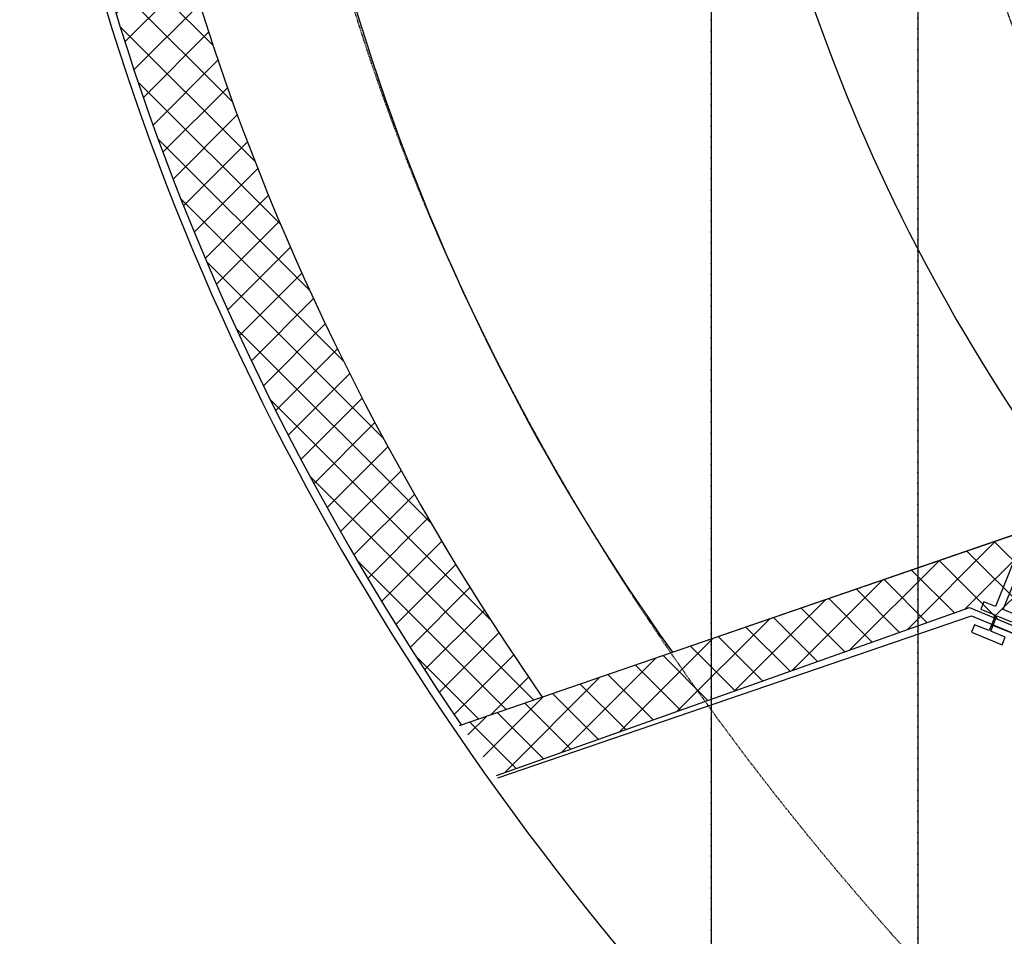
# Model space of a CAD drawing. Header units: metres. Extents: x 63115 to 703450, y -261936 to -53969.
# Tile 31 of 197: x 154745 to 155936, y -132265 to -131156. Entities that reach past the tile are written whole.
import ezdxf

# ---------------------------------------------------------------- set-up
doc = ezdxf.new("R2010")
doc.units = ezdxf.units.M
doc.linetypes.add('DASHDOT2', pattern=[12.7, 6.35, -3.175, 0, -3.175])
doc.linetypes.add('DASHED', pattern=[0.75, 0.5, -0.25])
doc.layers.add('_00_GO', color=7, linetype='Continuous', true_color=0x36c9b3, transparency=0.8)
for name, color, linetype in [('_01-STRAMIENEN', 253, 'DASHDOT2'), ('_02-section-thick', 3, 'Continuous'), ('_02Binnenwanden', 2, 'Continuous'), ('_03-PROJECTION', 1, 'Continuous'), ('_04-HIDDEN', 7, 'DASHED'), ('Make2D visible lines', 1, 'Continuous')]:
    doc.layers.add(name, color=color, linetype=linetype)
doc.layers.add('_01Hulplijnen', color=6, linetype='Continuous', plot=False)

# ---------------------------------------------------------------- blocks, each defined once
blk = doc.blocks.new('*U244')
at = {"layer": '_01-STRAMIENEN'}
for points in [[(-5100, 5487.4), (-5100, -4768.6)], [(-5350, 5394.8), (-5350, -4768.6)]]:
    blk.add_lwpolyline(points, dxfattribs=at)
blk.add_lwpolyline([(-5100, 0, 0.145418), (-4780.8, -1074.2, 0.10717), (-3648.9, -2193.2, 0.077335), (-2072, -2881.9, 0.064439), (0, -3150, 0.064439), (2072, -2881.9, 0.077335), (3648.9, -2193.2, 0.10717), (4780.8, -1074.2, 0.145418), (5100, 0, 0.145418), (4780.8, 1074.2, 0.10717), (3648.9, 2193.2, 0.077335), (2072, 2881.9, 0.064439), (0, 3150, 0.064439), (-2072, 2881.9, 0.077335), (-3648.9, 2193.2, 0.10717), (-4780.8, 1074.2, 0.145418)], format="xyb", close=True, dxfattribs=at)
at = {"layer": '_01Hulplijnen'}
for points in [[(-5100, 5487.4), (-5100, -4768.6)], [(-5350, 5394.8), (-5350, -4768.6)]]:
    blk.add_lwpolyline(points, dxfattribs=at)
blk.add_lwpolyline([(-5350, 0, 0.145418), (-4990.3, -1210.7, 0.10717), (-3783, -2404.2, 0.077335), (-2135.6, -3123.6, 0.064439), (0, -3400, 0.064439), (2135.6, -3123.6, 0.077335), (3783, -2404.2, 0.10717), (4990.3, -1210.7, 0.145418), (5350, 0, 0.145418), (4990.3, 1210.7, 0.10717), (3783, 2404.2, 0.077335), (2135.6, 3123.6, 0.064439), (0, 3400, 0.064439), (-2135.6, 3123.6, 0.077335), (-3783, 2404.2, 0.10717), (-4990.3, 1210.7, 0.145418)], format="xyb", close=True, dxfattribs=at)
blk = doc.blocks.new('isolatie_02')
at = {"layer": '_03-PROJECTION'}
h = blk.add_hatch(dxfattribs=at)
h.set_pattern_fill('ANSI37', color=256, scale=10)
h.set_pattern_definition([(45, (-208215.408, 190788.236), (-22.4506403, 22.4506403), []), (135, (-208215.408, 190788.236), (-22.4506403, -22.4506403), [])])
h.paths.add_polyline_path([(-5554.3, -1564.9), (-5567, -1546.6), (-5582.8, -1523.2), (-5598.4, -1499.8), (-5613.7, -1476.2), (-5628.9, -1452.5), (-5643.9, -1428.7), (-5658.7, -1404.8), (-5673.2, -1380.8), (-5687.5, -1356.6), (-5701.6, -1332.4), (-5715.5, -1308), (-5729.2, -1283.6), (-5742.6, -1259), (-5755.9, -1234.3), (-5768.8, -1209.6), (-5781.6, -1184.7), (-5794.1, -1159.8), (-5806.4, -1134.8), (-5818.5, -1109.6), (-5830.3, -1084.4), (-5841.9, -1059.1), (-5853.2, -1033.7), (-5864.3, -1008.3), (-5875.2, -982.7), (-5885.8, -957.1), (-5896.1, -931.4), (-5906.2, -905.6), (-5916.1, -879.8), (-5925.6, -853.9), (-5935, -827.9), (-5944.1, -801.9), (-5952.9, -775.8), (-5961.4, -749.6), (-5969.7, -723.4), (-5977.7, -697.1), (-5985.5, -670.8), (-5992.9, -644.4), (-6000.1, -617.9), (-6007.1, -591.5), (-6013.7, -564.9), (-6020.1, -538.3), (-6026.2, -511.7), (-6032, -485.1), (-6037.5, -458.4), (-6042.8, -431.6), (-6047.7, -404.8), (-6052.4, -378), (-6056.8, -351.2), (-6060.9, -324.3), (-6064.7, -297.4), (-6068.1, -270.5), (-6071.3, -243.6), (-6074.2, -216.6), (-6076.8, -189.6), (-6079.1, -162.6), (-6081.1, -135.6), (-6082.8, -108.5), (-6084.1, -81.5), (-6085.2, -54.4), (-6085.9, -27.3), (-6086.3, -0.2), (-6086.5, 26.9), (-6086.2, 54), (-6085.7, 81), (-6084.9, 108.1), (-6083.7, 135.2), (-6082.2, 162.3), (-6080.4, 189.4), (-6078.2, 216.5), (-6075.7, 243.7), (-6072.9, 270.8), (-6069.8, 297.9), (-6066.3, 325), (-6062.5, 352.1), (-6058.4, 379.2), (-6053.9, 406.4), (-6049.2, 433.5), (-6044.1, 460.6), (-6038.7, 487.7), (-6033, 514.8), (-6026.9, 541.8), (-6020.6, 568.9), (-6013.9, 595.9), (-6006.9, 623), (-5999.6, 650), (-5992, 677), (-5984, 704), (-5975.8, 731), (-5967.2, 757.9), (-5958.3, 784.8), (-5949.1, 811.7), (-5939.6, 838.6), (-5929.8, 865.4), (-5919.7, 892.2), (-5909.2, 919), (-5898.5, 945.7), (-5887.4, 972.4), (-5876.1, 999.1), (-5864.4, 1025.7), (-5852.4, 1052.3), (-5840.2, 1078.9), (-5827.6, 1105.4), (-5814.7, 1131.8), (-5801.5, 1158.2), (-5788.1, 1184.6), (-5774.3, 1210.9), (-5760.2, 1237.1), (-5745.8, 1263.3), (-5731.2, 1289.5), (-5716.2, 1315.6), (-5700.9, 1341.6), (-5685.4, 1367.6), (-5669.5, 1393.5), (-5653.4, 1419.3), (-5636.9, 1445.1), (-5620.2, 1470.8), (-5603.2, 1496.4), (-5585.9, 1522), (-5568.3, 1547.5), (-5550.4, 1572.9), (-5532.2, 1598.2), (-5513.8, 1623.5), (-5495, 1648.7), (-5476, 1673.7), (-5456.7, 1698.8), (-5437.1, 1723.7), (-5417.2, 1748.5), (-5397.1, 1773.3), (-5376.6, 1797.9), (-5355.9, 1822.5), (-5334.9, 1847), (-5313.7, 1871.4), (-5292.1, 1895.6), (-5270.3, 1919.8), (-5248.2, 1943.9), (-5230.5, 1962.9), (-5308.1, 2026.3), (-5321.6, 2011.8), (-5344.3, 1987.1), (-5366.6, 1962.3), (-5388.7, 1937.4), (-5410.6, 1912.4), (-5432.1, 1887.3), (-5453.4, 1862.1), (-5474.3, 1836.8), (-5495, 1811.3), (-5515.4, 1785.8), (-5535.6, 1760.2), (-5555.4, 1734.5), (-5575, 1708.7), (-5594.2, 1682.8), (-5613.2, 1656.9), (-5631.9, 1630.8), (-5650.3, 1604.6), (-5668.4, 1578.4), (-5686.2, 1552.1), (-5703.8, 1525.7), (-5721, 1499.2), (-5737.9, 1472.7), (-5754.6, 1446.1), (-5770.9, 1419.4), (-5786.9, 1392.6), (-5802.7, 1365.7), (-5818.1, 1338.8), (-5833.3, 1311.9), (-5848.1, 1284.8), (-5862.6, 1257.7), (-5876.9, 1230.5), (-5890.8, 1203.3), (-5904.4, 1176), (-5917.7, 1148.7), (-5930.7, 1121.3), (-5943.4, 1093.8), (-5955.8, 1066.3), (-5967.9, 1038.8), (-5979.6, 1011.1), (-5991.1, 983.5), (-6002.2, 955.8), (-6013, 928.1), (-6023.5, 900.3), (-6033.7, 872.4), (-6043.6, 844.6), (-6053.1, 816.7), (-6062.3, 788.7), (-6071.2, 760.8), (-6079.8, 732.8), (-6088, 704.7), (-6096, 676.7), (-6103.6, 648.6), (-6110.8, 620.5), (-6117.8, 592.3), (-6124.4, 564.2), (-6130.7, 536), (-6136.7, 507.8), (-6142.3, 479.6), (-6147.6, 451.3), (-6152.5, 423.1), (-6157.2, 394.8), (-6161.5, 366.5), (-6165.4, 338.3), (-6169, 310), (-6172.3, 281.7), (-6175.2, 253.4), (-6177.8, 225.1), (-6180.1, 196.8), (-6182, 168.5), (-6183.6, 140.2), (-6184.8, 111.9), (-6185.7, 83.6), (-6186.2, 55.3), (-6186.5, 27), (-6186.3, -1.2), (-6185.9, -29.5), (-6185.1, -57.7), (-6184, -85.9), (-6182.6, -114.1), (-6180.9, -142.3), (-6178.8, -170.5), (-6176.4, -198.6), (-6173.7, -226.7), (-6170.7, -254.8), (-6167.4, -282.8), (-6163.8, -310.8), (-6159.8, -338.8), (-6155.6, -366.7), (-6151, -394.7), (-6146.2, -422.5), (-6141, -450.3), (-6135.6, -478.1), (-6129.8, -505.8), (-6123.8, -533.5), (-6117.5, -561.2), (-6110.8, -588.7), (-6103.9, -616.3), (-6096.8, -643.7), (-6089.3, -671.2), (-6081.5, -698.5), (-6073.5, -725.8), (-6065.2, -753), (-6056.6, -780.2), (-6047.8, -807.3), (-6038.6, -834.3), (-6029.3, -861.3), (-6019.6, -888.2), (-6009.7, -915), (-5999.5, -941.7), (-5989, -968.3), (-5978.3, -994.9), (-5967.4, -1021.4), (-5956.2, -1047.8), (-5944.7, -1074.1), (-5933, -1100.3), (-5921, -1126.4), (-5908.8, -1152.5), (-5896.4, -1178.4), (-5883.7, -1204.3), (-5870.8, -1230), (-5857.6, -1255.7), (-5844.2, -1281.2), (-5830.6, -1306.6), (-5816.7, -1332), (-5802.6, -1357.2), (-5788.3, -1382.3), (-5773.7, -1407.3), (-5759, -1432.2), (-5744, -1456.9), (-5728.8, -1481.6), (-5713.4, -1506.1), (-5697.7, -1530.5), (-5681.9, -1554.8), (-5665.8, -1578.9), (-5652.5, -1598.6)])
blk = doc.blocks.new('*U198')
at = {"layer": '_01Hulplijnen'}
blk.add_lwpolyline([(-5100, -766), (-5100, -4752.8)], dxfattribs=at)
blk = doc.blocks.new('pui_nieuw')
at = {"layer": '_03-PROJECTION'}
h = blk.add_hatch(dxfattribs=at)
h.set_pattern_fill('ANSI37', color=256, scale=10)
h.set_pattern_definition([(45, (-511.05, 401.453), (-22.45064, 22.45064), []), (135, (-511.05, 401.453), (-22.45064, -22.45064), [])])
h.paths.add_polyline_path([(-5652.5, -1598.6), (-5609.8, -1659.8), (-5037.4, -1456.6), (-4134.7, -1833), (-4131, -1824.3), (-4102.6, -1836.4), (-4062.2, -1741.1), (-4967.2, -1363.1)])
at = {"layer": '_02-section-thick'}
for points in [[(-5609.8, -1659.8), (-5037.4, -1456.6), (-4102.5, -1846.7)], [(-5608, -1662.4), (-5035, -1466.4), (-4105.6, -1854.1)]]:
    blk.add_lwpolyline(points, dxfattribs=at)
at = {"layer": '_02Binnenwanden'}
blk.add_lwpolyline([(-5609.8, -1659.8), (-5037.4, -1456.6), (-4102.6, -1846.6), (-4101.8, -1844.6), (-4084.1, -1851.7), (-4046.7, -1748.4), (-4967.2, -1363.1), (-5655, -1599.5)], dxfattribs=at)
at = {"layer": 'Make2D visible lines'}
for points in [[(-4976.2, -1381.1), (-5006.1, -1455.1)], [(-4996.9, -1458.9), (-4966.9, -1384.8)], [(-5020, -1449.5), (-5023.8, -1458.7)], [(-5006.1, -1455.1), (-5020, -1449.5)], [(-5023.8, -1458.7), (-5006.2, -1465.9)], [(-4983, -1464.5), (-4996.9, -1458.9)], [(-5006.2, -1465.9), (-5013.6, -1484.4)], [(-5011.8, -1485.1), (-5004.3, -1466.6)], [(-5004.3, -1466.6), (-4986.7, -1473.7)], [(-5031.3, -1477.3), (-5035, -1486.5)], [(-5035, -1486.5), (-4997.9, -1501.5)], [(-5013.6, -1484.4), (-5031.3, -1477.3)], [(-4994.2, -1492.2), (-5011.8, -1485.1)], [(-4082.7, -1852.3), (-5009.9, -1477.7)], [(-4997.9, -1501.5), (-4994.2, -1492.2)]]:
    blk.add_lwpolyline(points, dxfattribs=at)

msp = doc.modelspace()

# ---------------------------------------------------------------- linework, layer by layer
at = {"layer": '_00_GO'}
msp.add_lwpolyline([(160930.8, -133135.3), (163213.7, -132855.4), (164081.8, -132635.6), (165014.2, -132263.3), (164969.3, -132162.8), (165899, -131773.7), (166331.2, -131922.2, 0.150859), (166825.4, -130410.6), (162201, -130410.6), (159662.6, -130410.6), (155038.3, -130410.6, 0.152713), (155535, -131921.3), (155964.6, -131773.7), (156894.3, -132162.8), (156849.5, -132263.1), (157781.8, -132635.6), (158648, -132854.8)], format="xyb", close=True, dxfattribs=at)
at = {"layer": '_02-section-thick'}
for points in [[(154848.7, -131139.3), (154857, -131166.6), (154865.7, -131193.9), (154874.5, -131221), (154883.7, -131248.2), (154893.1, -131275.2), (154902.8, -131302.2), (154912.8, -131329.1), (154923, -131355.9), (154933.5, -131382.6), (154944.2, -131409.3), (154955.2, -131435.9), (154966.4, -131462.3), (154977.9, -131488.7), (154989.7, -131515), (155001.7, -131541.3), (155013.9, -131567.4), (155026.4, -131593.4), (155039.1, -131619.3), (155052.1, -131645.1), (155065.3, -131670.9), (155078.8, -131696.5), (155092.4, -131722), (155106.3, -131747.4), (155120.5, -131772.7), (155134.8, -131797.9), (155149.4, -131823), (155164.3, -131847.9), (155179.3, -131872.8), (155194.5, -131897.5), (155210, -131922.1), (155225.7, -131946.6), (155241.6, -131970.9), (155257.7, -131995.1), (155274, -132019.2), (155290.5, -132043.2), (155307.2, -132067), (155324.2, -132090.7), (155341.3, -132114.3), (155358.6, -132137.7), (155376.1, -132160.9), (155393.9, -132184.1), (155411.8, -132207.1), (155429.9, -132229.9), (155448.1, -132252.6), (155466.6, -132275.1)], [(154858.3, -131136.4), (154866.6, -131163.6), (154875.2, -131190.8), (154884, -131217.9), (154893.2, -131244.9), (154902.5, -131271.9), (154912.2, -131298.8), (154922.1, -131325.6), (154932.3, -131352.3), (154942.8, -131378.9), (154953.5, -131405.5), (154964.4, -131432), (154975.6, -131458.4), (154987.1, -131484.7), (154998.8, -131510.9), (155010.8, -131537.1), (155023, -131563.1), (155035.4, -131589), (155048.1, -131614.9), (155061, -131640.6), (155074.2, -131666.3), (155087.6, -131691.8), (155101.2, -131717.2), (155115.1, -131742.6), (155129.2, -131767.8), (155143.5, -131792.9), (155158.1, -131817.9), (155172.8, -131842.8), (155187.8, -131867.5), (155203, -131892.2), (155218.4, -131916.7), (155234.1, -131941.1), (155249.9, -131965.4), (155266, -131989.6), (155279.3, -132009.2)], [(154962.1, -131134), (154970.4, -131160.2), (154978.9, -131186.4), (154987.7, -131212.5), (154996.8, -131238.5), (155006.2, -131264.5), (155015.7, -131290.4), (155025.6, -131316.2), (155035.7, -131342), (155046, -131367.7), (155056.6, -131393.3), (155067.5, -131418.9), (155078.6, -131444.3), (155089.9, -131469.7), (155101.5, -131495), (155113.3, -131520.2), (155125.4, -131545.4), (155137.7, -131570.4), (155150.2, -131595.3), (155163, -131620.2), (155175.9, -131645), (155189.2, -131669.6), (155202.6, -131694.2), (155216.3, -131718.6), (155230.2, -131743), (155244.3, -131767.2), (155258.6, -131791.4), (155273.1, -131815.4), (155287.9, -131839.3), (155302.9, -131863.1), (155318.1, -131886.8), (155333.4, -131910.4), (155349, -131933.8), (155364.8, -131957.2), (155377.5, -131975.5)]]:
    msp.add_lwpolyline(points, dxfattribs=at)
at = {"layer": '_04-HIDDEN', "ltscale": 2}
for centre, major_axis, ratio in [((160931.8, -130410.6), (-5893.6, 0), 0.638336), ((160932.1, -130410.6), (-5121.8, 0), 0.639243)]:
    msp.add_ellipse(centre, major_axis=major_axis, ratio=ratio, dxfattribs=at)

# ---------------------------------------------------------------- block references
at = {"layer": '_02Binnenwanden'}
msp.add_blockref('isolatie_02', (160931.8, -130410.6), dxfattribs=at)
at = {"layer": '_03-PROJECTION'}
for name in ['*U244', '*U198', 'pui_nieuw']:
    msp.add_blockref(name, (160931.8, -130410.6), dxfattribs=at)

doc.saveas('drawing.dxf')
